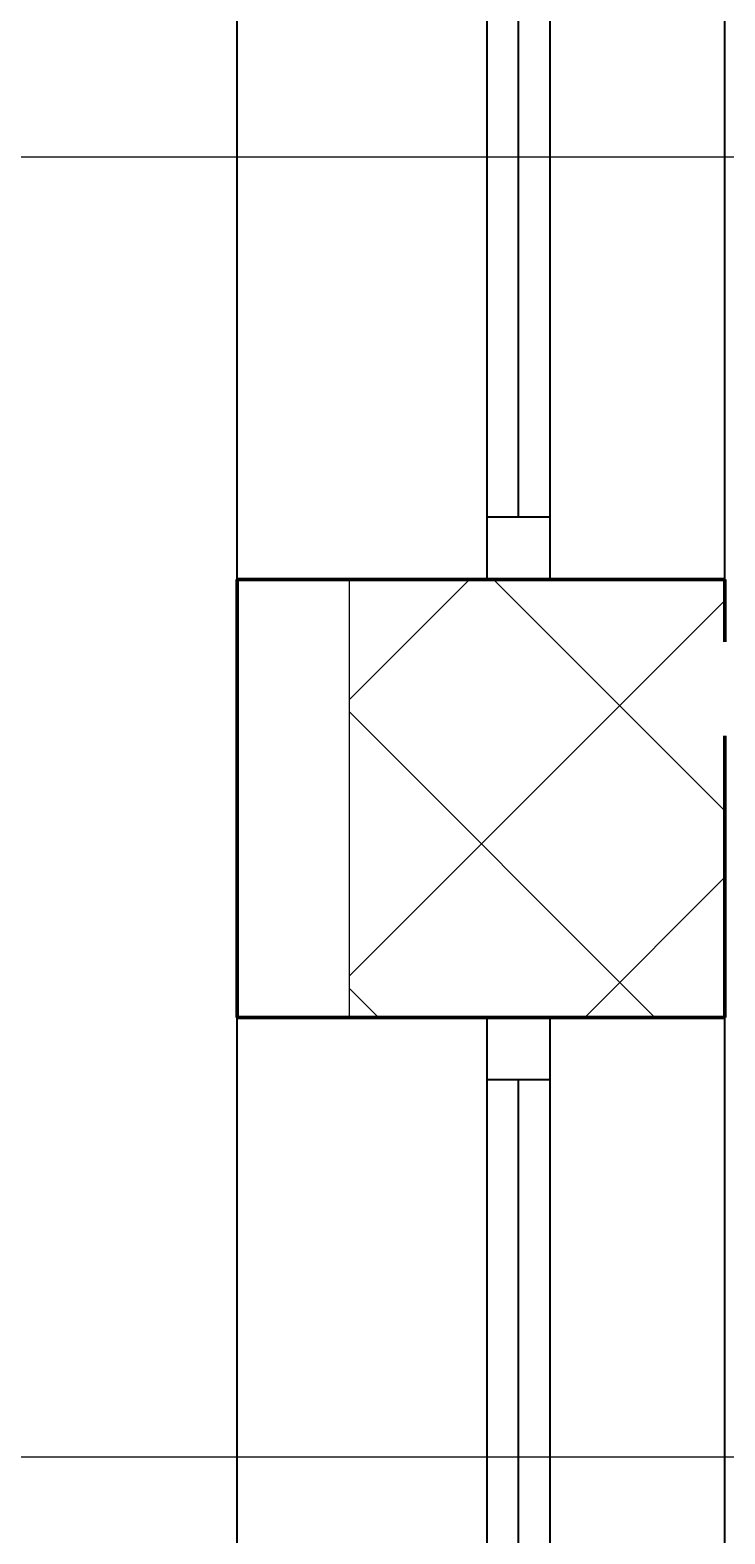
# Model space of a CAD drawing. Header units: millimetres. Extents: x 2215 to 12087, y 6991 to 11359.
# Tile 3 of 26: x 3057 to 3169, y 8002 to 8242. Entities that reach past the tile are written whole.
import ezdxf

# ---------------------------------------------------------------- set-up
doc = ezdxf.new("R2010")
doc.units = ezdxf.units.MM
doc.linetypes.add('{ Half Dash }', pattern=[0])
for name, color, linetype in [('2D - Ogólne', 7, 'Continuous'), ('Konstrukcja - Ściany zew', 7, 'Continuous'), ('Okna Archicada', 7, 'Continuous')]:
    doc.layers.add(name, color=color, linetype=linetype)
doc.layers.add('A_ściany istniejące hatch', color=82, linetype='Continuous', lineweight=9)
doc.layers.add('opis wody', color=7, linetype='{ Half Dash }', lineweight=15)
doc.styles.get("Standard").update_dxf_attribs({"font": 'arial.ttf'})
doc.dimstyles.new('500', dxfattribs={"dimscale": 5, "dimtxt": 0.2, "dimasz": 0.2, "dimexe": 0.3, "dimexo": 0.625, "dimgap": 0.05, "dimtad": 1, "dimzin": 1, "dimtxsty": 'Standard', "dimblk": 'ARCHTICK', "dimcen": 2.5, "dimadec": 0, "dimazin": 0, "dimtfac": 1, "dimtmove": 0, "dimatfit": 3, "dimfxl": 0.3, "dimfxlon": 1, "dimarcsym": 0})

# ---------------------------------------------------------------- blocks, each defined once
blk = doc.blocks.new('Okno 27_2')
at = {"layer": 'Okna Archicada', "color": 7, "linetype": 'Continuous', "lineweight": 25}
for p, q in [((-675, 400), (675, 400)), ((-675, 0), (-575.0000000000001, 0)), ((-575.0000000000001, 0), (-575.0000000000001, -100)), ((-575.0000000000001, 0), (575.0000000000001, 0)), ((575.0000000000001, -100), (575.0000000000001, 0)), ((575.0000000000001, 0), (675, 0)), ((-575.0000000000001, -50), (575.0000000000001, -50)), ((-575.0000000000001, -100), (-675, -100)), ((575.0000000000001, -100), (-575.0000000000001, -100)), ((675, -100), (575.0000000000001, -100)), ((-675, -380), (675, -380))]:
    blk.add_line(p, q, dxfattribs=at)
at = {"layer": 'Okna Archicada', "color": 7, "linetype": 'Continuous', "lineweight": 50}
for p, q in [((-675, 400), (-675, 0)), ((675, 400), (675, 0)), ((-675, 0), (-675, -100)), ((-675, 0), (-675, -100)), ((675, 0), (675, -100)), ((675, 0), (675, -100)), ((-675, -100), (-675, -380)), ((675, -100), (675, -380))]:
    blk.add_line(p, q, dxfattribs=at)
blk = doc.blocks.new('Ściana_11_1', base_point=(-17472.26123587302, 24720))
at = {"layer": 'Konstrukcja - Ściany zew', "color": 7, "linetype": 'Continuous', "lineweight": 50}
for p, q in [((-18252.26123587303, -297.6024557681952), (-17852.26123587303, -297.6024557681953)), ((-17852.26123587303, -297.6024557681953), (-17752.26123587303, -297.6024557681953)), ((-17752.26123587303, -297.6024557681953), (-17472.26123587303, -297.6024557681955)), ((-18252.26123587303, -997.4022960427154), (-17852.26123587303, -997.4022960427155)), ((-17852.26123587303, -997.4022960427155), (-17752.26123587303, -997.4022960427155)), ((-17752.26123587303, -997.4022960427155), (-17472.26123587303, -997.4022960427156))]:
    blk.add_line(p, q, dxfattribs=at)
at = {"layer": 'Konstrukcja - Ściany zew', "color": 7, "linetype": 'Continuous', "lineweight": 50, "flags": 128}
for points in [[(-18252.26123587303, -297.6024557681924), (-18252.26123587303, -997.4022960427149)], [(-17472.26123587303, -397.6024557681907), (-17472.26123587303, -297.6024557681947)], [(-17472.26123587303, -997.4022960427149), (-17472.26123587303, -547.6024557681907)]]:
    blk.add_lwpolyline(points, dxfattribs=at)
at = {"layer": 'Okna Archicada', "color": 21, "linetype": 'Continuous', "lineweight": 13, "true_color": 0xff9955, "zscale": 1000, "rotation": 89.99999999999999}
for p in [(-17852.26123587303, 377.3975442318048), (-17852.26123587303, -1672.402296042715)]:
    blk.add_blockref('Okno 27_2', p, dxfattribs=at)
blk = doc.blocks.new('_ArchTick')
at = {"color": 0, "linetype": 'ByBlock', "const_width": 0.15}
blk.add_lwpolyline([(-0.5, -0.5), (0.5, 0.5)], dxfattribs=at)
blk = doc.blocks.new('*D157')
at = {"layer": 'Defpoints', "color": 0, "transparency": 16777216}
for p in [(2222.553136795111, 10547.53561388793), (3154.175085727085, 10545.72650943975), (3148.007186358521, 7369.486223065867)]:
    blk.add_point(p, dxfattribs=at)
at = {"layer": 'opis wody', "color": 0, "lineweight": -2, "transparency": 16777216}
for p, q in [((2216.385237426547, 7371.295327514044), (2222.553136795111, 10547.53561388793)), ((2224.053133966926, 10547.53270106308), (2221.053139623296, 10547.53852671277)), ((2217.885234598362, 7371.292414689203), (2214.885240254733, 7371.298240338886))]:
    blk.add_line(p, q, dxfattribs=at)
for p, rotation in [((2222.553136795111, 10547.53561388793), 89.8887382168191), ((2216.385237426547, 7371.295327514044), 269.8887382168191)]:
    blk.add_blockref('_ArchTick', p, dxfattribs=dict(at, rotation=rotation))
at = {"layer": 'opis wody', "color": 0, "transparency": 16777216, "insert": (2218.618233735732, 8959.41712315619), "char_height": 1, "attachment_point": 5, "rotation": 89.8887382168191}
blk.add_mtext('3176,25', dxfattribs=at)

msp = doc.modelspace()

# ---------------------------------------------------------------- hatches: boundary and pattern name
at = {"layer": 'A_ściany istniejące hatch', "lineweight": 13, "true_color": 0x000000}
h = msp.add_hatch(dxfattribs=at)
h.set_pattern_fill('NET', color=18, scale=250, angle=45)
h.set_pattern_definition([(45, (37623.19275181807, 4864.106082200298), (-22.09708691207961, 22.09708691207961), []), (135, (37623.19275181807, 4864.106082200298), (-22.09708691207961, -22.09708691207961), [])])
h.paths.add_polyline_path([(5636.561703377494, 10020.42952679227), (5678.561703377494, 10020.42952397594), (5678.561703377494, 9758.429524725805), (5888.561703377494, 9758.429524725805), (5888.561703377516, 9716.429524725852), (5636.561703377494, 9716.429524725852)], flags=16)
h.paths.add_polyline_path([(6230.563354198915, 9744.429524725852), (6230.563354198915, 9684.429524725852), (6110.561703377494, 9684.429524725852), (6110.561703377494, 9524.429524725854), (6050.561703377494, 9524.429524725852), (6050.561703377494, 9716.429524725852), (6008.561703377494, 9716.429524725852), (6008.561703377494, 9758.429524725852), (6012.561703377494, 9758.429524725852), (6012.561703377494, 10417.42952472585), (5678.561703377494, 10417.42952472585), (5678.561703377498, 10371.42952472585), (5636.561703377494, 10371.42952472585), (5636.561703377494, 10461.42952472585), (6094.561703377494, 10461.42952472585), (6094.561700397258, 10417.42952472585), (6056.561703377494, 10417.42952472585), (6056.561703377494, 9744.429524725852)], flags=17)
h.paths.add_polyline_path([(6834.561703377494, 9744.429524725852), (6976.561703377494, 9744.429524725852), (6976.561703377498, 9806.429524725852), (7020.561703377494, 9806.429524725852), (7020.561703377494, 9521.429527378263), (6960.561703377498, 9521.429527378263), (6960.561703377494, 9684.429524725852), (6834.561703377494, 9684.429524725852)], flags=17)
h.paths.add_polyline_path([(6877.561703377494, 8864.429524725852), (6960.561703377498, 8864.429524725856), (6960.561703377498, 8979.429527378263), (7020.561703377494, 8979.429527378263), (7020.561703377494, 8806.429524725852), (6960.561703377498, 8806.429524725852), (6960.561703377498, 8839.429524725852), (6877.561703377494, 8839.429524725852)], flags=17)
h.paths.add_polyline_path([(6520.561703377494, 9434.429524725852), (6550.561703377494, 9434.429524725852), (6550.561703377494, 9404.429524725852), (6520.561703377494, 9404.429524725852)], flags=17)
h.paths.add_polyline_path([(6520.561703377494, 9140.429524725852), (6550.561703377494, 9140.429524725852), (6550.561703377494, 9170.429524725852), (6520.561703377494, 9170.429524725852)], flags=17)
h.paths.add_polyline_path([(6032.561703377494, 7594.429524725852), (6092.561703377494, 7594.429524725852), (6092.561703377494, 7434.429524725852), (6330.561703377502, 7434.429524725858), (6330.561703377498, 7614.429524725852), (6390.561703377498, 7614.429524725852), (6390.561703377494, 7434.429524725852), (6960.561703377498, 7434.429524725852), (6960.561703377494, 7584.429524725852), (7020.561703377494, 7584.429524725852), (7020.561703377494, 7374.429524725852), (6032.561703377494, 7374.429524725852)])
h.paths.add_polyline_path([(3550.561707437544, 10744.42952472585), (3763.561703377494, 10744.42952707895), (3763.56169834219, 10838.46374156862), (3788.561700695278, 10838.46373539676), (3788.561700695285, 10719.42952472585), (3550.561707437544, 10719.42952472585)], flags=17)
h.paths.add_polyline_path([(4183.561703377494, 10718.77503507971), (4218.561703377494, 10718.77503507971), (4218.561703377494, 10838.46373539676), (4183.561703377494, 10838.46373539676)], flags=17)
h.paths.add_polyline_path([(4473.561703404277, 8894.429524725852), (4543.561691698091, 8894.429524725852), (4543.561691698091, 8834.429524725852), (4473.561703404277, 8834.429524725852)], flags=17)
h.paths.add_polyline_path([(4883.56170340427, 8894.429524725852), (4953.56170340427, 8894.429524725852), (4953.56170340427, 8834.429524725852), (4883.56170340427, 8834.429524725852)], flags=17)
h.paths.add_polyline_path([(5324.561703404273, 8894.429524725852), (5392.561691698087, 8894.429524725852), (5392.561691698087, 8834.429524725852), (5324.561703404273, 8834.429524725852)], flags=17)
h.paths.add_polyline_path([(5527.56170340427, 8894.429524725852), (5608.561691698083, 8894.429524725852), (5608.561691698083, 8834.429524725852), (5527.56170340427, 8834.429524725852)], flags=17)
h.paths.add_polyline_path([(6110.561703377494, 9394.42952066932), (6050.561703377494, 9394.42952066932), (6050.561703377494, 9318.429524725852), (6110.561703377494, 9318.429524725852)], flags=17)
h.paths.add_polyline_path([(5678.561703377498, 10241.42952249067), (5636.561703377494, 10241.42952249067), (5636.561703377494, 10150.42952621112), (5678.561703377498, 10150.42952621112)], flags=16)
h.paths.add_polyline_path([(6224.561703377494, 10461.42952472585), (6358.561703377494, 10461.42952472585), (6358.561703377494, 10417.42952472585), (6224.561703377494, 10417.42952472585)], flags=17)
h.paths.add_polyline_path([(6976.561703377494, 10141.42952673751), (7020.561703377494, 10141.42952673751), (7020.561703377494, 10216.42952472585), (6976.561703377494, 10216.42952472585)], flags=17)
h.paths.add_polyline_path([(6976.561703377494, 9936.429524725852), (7020.561703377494, 9936.429524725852), (7020.561703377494, 10011.42952472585), (6976.561703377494, 10011.42952472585)], flags=17)
h.paths.add_polyline_path([(6960.561703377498, 9315.429529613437), (7020.561703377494, 9315.429529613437), (7020.561703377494, 9391.429527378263), (6960.561703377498, 9391.429527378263)], flags=17)
h.paths.add_polyline_path([(6960.561703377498, 9109.429529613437), (7020.561703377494, 9109.429529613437), (7020.561703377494, 9185.429527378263), (6960.561703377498, 9185.429527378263)], flags=17)
h.paths.add_polyline_path([(6960.561703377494, 8601.42952696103), (7020.561703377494, 8601.42952696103), (7020.561703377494, 8676.429524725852), (6960.561703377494, 8676.429524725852)], flags=17)
h.paths.add_polyline_path([(6960.561703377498, 8396.429526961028), (7020.561703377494, 8396.429526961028), (7020.561703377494, 8471.429524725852), (6960.561703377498, 8471.429524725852)], flags=17)
h.paths.add_polyline_path([(6960.561703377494, 7924.429526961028), (7020.561703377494, 7924.429526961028), (7020.561703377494, 7994.429524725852), (6960.561703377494, 7994.429524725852)], flags=17)
h.paths.add_polyline_path([(7020.561703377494, 7719.429524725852), (6960.561703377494, 7719.429524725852), (6960.561703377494, 7789.429524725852), (7020.561703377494, 7789.429524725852)], flags=17)
h.paths.add_polyline_path([(5735.561703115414, 7834.429524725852), (5805.561703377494, 7834.429524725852), (5805.561703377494, 7774.429524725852), (5735.561703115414, 7774.429524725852)], flags=17)
h.paths.add_polyline_path([(5530.561703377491, 7774.429524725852), (5600.561703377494, 7774.429524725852), (5600.561703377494, 7834.429524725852), (5530.561703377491, 7834.429524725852)], flags=17)
h.paths.add_polyline_path([(5325.561703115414, 7834.429524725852), (5395.561703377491, 7834.429524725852), (5395.561703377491, 7774.429524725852), (5325.561703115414, 7774.429524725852)], flags=17)
h.paths.add_polyline_path([(5068.561703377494, 7774.429524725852), (5190.561691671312, 7774.429524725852), (5190.561691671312, 7834.429524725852), (5068.561703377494, 7834.429524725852)], flags=17)
h.paths.add_polyline_path([(4863.561703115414, 7834.429524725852), (4933.561703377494, 7834.429524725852), (4933.561703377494, 7774.429524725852), (4863.561703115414, 7774.429524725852)], flags=17)
h.paths.add_polyline_path([(4658.561703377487, 7774.429524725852), (4728.561703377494, 7774.429524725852), (4728.561703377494, 7834.429524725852), (4658.561703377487, 7834.429524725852)], flags=17)
h.paths.add_polyline_path([(4453.561703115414, 7834.429524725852), (4523.561703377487, 7834.429524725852), (4523.561703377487, 7774.429524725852), (4453.561703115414, 7774.429524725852)], flags=17)
h.paths.add_polyline_path([(6342.561703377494, 7834.429524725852), (6256.061703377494, 7834.429524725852), (6256.077114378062, 7774.429524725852), (6330.561703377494, 7774.429524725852), (6330.561703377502, 7724.429524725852), (6390.561703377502, 7724.429524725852), (6390.561703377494, 7967.929524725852), (6342.561703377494, 7967.929524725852)], flags=17)
h.paths.add_polyline_path([(6146.061703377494, 7834.429524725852), (6146.077114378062, 7774.429524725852), (6092.561703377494, 7774.429524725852), (6092.561703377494, 7734.429524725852), (6032.561703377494, 7734.429524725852), (6032.561703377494, 7774.429524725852), (5940.561703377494, 7774.429524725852), (5940.561703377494, 7834.429524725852)], flags=17)
h.paths.add_polyline_path([(4158.561703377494, 7728.429524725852), (4218.561703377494, 7728.429524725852), (4218.561703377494, 7774.429524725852), (4318.561703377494, 7774.429524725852), (4318.561691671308, 7834.429524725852), (4158.561703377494, 7834.429524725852)], flags=17)
h.paths.add_polyline_path([(5948.56170340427, 8894.429524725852), (6050.561703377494, 8894.429524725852), (6050.561703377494, 9188.429524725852), (6110.561703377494, 9188.429520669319), (6110.561703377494, 8864.429524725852), (6127.561703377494, 8864.429524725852), (6127.561703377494, 8839.429524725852), (6110.561703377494, 8839.429524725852), (6110.561703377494, 8484.429524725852), (6137.561703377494, 8484.429524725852), (6137.561703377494, 8404.429524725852), (6110.561703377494, 8404.429524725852), (6110.561703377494, 8184.429524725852), (5935.061703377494, 8184.429524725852), (5935.061703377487, 8232.429524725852), (6070.561703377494, 8232.429524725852), (6070.561703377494, 8834.429524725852), (5948.56170314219, 8834.429524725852)], flags=17)
h.paths.add_polyline_path([(5743.56170340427, 8894.429524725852), (5813.56170340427, 8894.429524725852), (5813.56170340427, 8834.429524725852), (5780.561703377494, 8834.429524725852), (5780.561703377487, 8668.429524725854), (5748.561703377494, 8668.429528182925), (5748.561703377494, 8834.429524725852), (5743.561703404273, 8834.429524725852)], flags=17)
h.paths.add_polyline_path([(5501.561703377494, 8232.429524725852), (5748.561703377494, 8232.429524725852), (5748.561703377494, 8382.429530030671), (5780.561703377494, 8382.429526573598), (5780.56170337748, 8232.429524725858), (5825.061703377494, 8232.429524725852), (5825.061703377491, 8184.429524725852), (5501.561703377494, 8184.429524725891)], flags=17)
h.paths.add_polyline_path([(4512.561703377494, 8232.429524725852), (4512.561703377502, 8184.429524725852), (4752.561703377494, 8184.429524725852), (4752.561703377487, 8232.429524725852), (4748.56170340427, 8232.429524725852), (4748.56170340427, 8324.429524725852), (4720.56170340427, 8324.429524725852), (4720.561703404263, 8232.429524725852)], flags=17)
h.paths.add_polyline_path([(4158.561703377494, 8925.429524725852), (4218.561703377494, 8925.429524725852), (4218.561703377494, 8894.429524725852), (4338.561703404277, 8894.429524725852), (4338.561691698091, 8834.429524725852), (4198.561703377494, 8834.429524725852), (4198.561703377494, 8232.429524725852), (4402.561703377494, 8232.429524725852), (4402.561703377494, 8184.429524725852), (4158.561703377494, 8184.429524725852)], flags=17)
h.paths.add_polyline_path([(4218.561703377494, 9221.844599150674), (4158.561703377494, 9221.844599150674), (4158.561703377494, 9065.429535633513), (4218.561703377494, 9065.429535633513)], flags=17)
h.paths.add_polyline_path([(4218.561703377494, 9436.403087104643), (4158.561703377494, 9436.403087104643), (4158.561703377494, 9356.844601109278), (4218.561703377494, 9356.844601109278)], flags=17)
h.paths.add_polyline_path([(4218.561703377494, 9651.429524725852), (4158.561703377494, 9651.429524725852), (4158.561703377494, 9571.403096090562), (4218.561703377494, 9571.403096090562)], flags=17)
h.paths.add_polyline_path([(4218.561703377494, 9971.429524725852), (4158.561703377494, 9971.429524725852), (4158.561703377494, 9786.429524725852), (4218.561703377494, 9786.429524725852)], flags=17)
h.paths.add_polyline_path([(4218.561703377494, 10176.42952472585), (4158.561703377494, 10176.42952472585), (4158.561703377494, 10106.42953754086), (4218.561703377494, 10106.42953754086)], flags=17)
h.paths.add_polyline_path([(4218.561703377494, 10391.42952472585), (4158.561703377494, 10391.42952472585), (4158.561703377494, 10311.42952472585), (4218.561703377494, 10311.42952472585)], flags=17)
h.paths.add_polyline_path([(3168.561703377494, 10116.54587023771), (3108.561703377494, 10116.54587023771), (3108.561703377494, 10186.52585426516), (3168.561703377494, 10186.52585426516), (3168.561703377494, 10188.42952472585), (3628.561703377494, 10188.42952472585), (3628.561703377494, 10178.42952472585), (3597.461703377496, 10178.42952472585), (3597.461703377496, 10102.42952472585), (3582.461703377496, 10102.42952472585), (3582.461703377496, 10178.42952472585), (3326.561703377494, 10178.42952472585), (3326.561703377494, 10163.42636947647), (3319.561703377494, 10163.42636947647), (3319.561703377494, 10178.42952472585), (3168.561703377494, 10178.42952472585)])
h.paths.add_polyline_path([(3168.561703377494, 10061.42952472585), (3168.561703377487, 10068.42952472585), (3319.561703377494, 10068.42952472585), (3319.561703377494, 10073.42637020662), (3326.561703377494, 10073.42637020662), (3326.561703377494, 10050.94845653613), (3319.561703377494, 10050.94845601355), (3319.561703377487, 10061.42952472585)], flags=17)
h.paths.add_polyline_path([(3108.561703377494, 9981.545870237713), (3168.561703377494, 9981.545870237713), (3168.561703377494, 9951.429524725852), (3319.561703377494, 9951.429524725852), (3319.561703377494, 9960.94845674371), (3326.561703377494, 9960.94845674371), (3326.561703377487, 9951.429524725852), (3582.461703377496, 9951.429524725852), (3582.461703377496, 10007.42952472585), (3597.461703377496, 10007.42952472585), (3597.461703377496, 9951.429524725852), (3625.561703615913, 9951.429524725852), (3625.561703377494, 9936.429524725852), (3168.561703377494, 9936.429524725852), (3168.561703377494, 9911.065886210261), (3108.561703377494, 9911.065886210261)])
h.paths.add_polyline_path([(3108.561703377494, 9781.065886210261), (3168.561703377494, 9781.065886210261), (3168.561703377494, 9736.429524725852), (3760.561703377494, 9736.429524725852), (3760.561703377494, 9753.694879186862), (3808.561703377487, 9753.694879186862), (3808.561703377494, 9424.428694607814), (3760.561703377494, 9424.428694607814), (3760.561703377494, 9696.429524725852), (3168.561703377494, 9696.429524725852), (3168.561703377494, 9618.558378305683), (3108.561703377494, 9618.558378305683)])
h.paths.add_polyline_path([(3108.561703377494, 9278.57839427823), (3168.561703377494, 9278.57839427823), (3168.561703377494, 9256.429524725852), (3760.561703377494, 9256.429524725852), (3760.561703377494, 9314.428694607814), (3808.561703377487, 9314.428694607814), (3808.561703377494, 8917.428694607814), (3760.561703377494, 8917.428694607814), (3760.561703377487, 9231.429524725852), (3168.561703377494, 9231.429524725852), (3168.561703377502, 9208.362109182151), (3108.561703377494, 9208.362109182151)])
h.paths.add_polyline_path([(3108.561703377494, 8864.231440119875), (3168.561703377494, 8864.231440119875), (3168.561703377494, 8794.429524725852), (3760.561703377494, 8794.429524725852), (3760.561703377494, 8807.428694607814), (3808.561703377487, 8807.428694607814), (3808.561703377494, 8748.790455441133), (3760.561703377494, 8748.790455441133), (3760.561703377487, 8751.429524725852), (3168.561703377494, 8751.429524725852), (3168.561703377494, 8699.231440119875), (3108.561703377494, 8699.231440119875)])
h.paths.add_polyline_path([(3108.561703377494, 8564.231440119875), (3168.561703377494, 8564.231440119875), (3168.561703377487, 8509.649263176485), (3227.561703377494, 8509.649263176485), (3227.561703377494, 8651.346943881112), (3236.925484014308, 8651.346943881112), (3236.925482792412, 8645.346943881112), (3233.561703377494, 8645.346943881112), (3233.561703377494, 8509.649263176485), (3330.561703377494, 8509.649263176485), (3330.561703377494, 8645.346943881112), (3325.925482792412, 8645.346943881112), (3325.925482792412, 8651.346943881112), (3341.106911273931, 8651.346943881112), (3341.106911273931, 8645.346943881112), (3336.561703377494, 8645.346943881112), (3336.561703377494, 8509.649263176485), (3433.561703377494, 8509.649263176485), (3433.561703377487, 8645.346943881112), (3430.106911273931, 8645.346943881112), (3430.106910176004, 8651.346943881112), (3439.561703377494, 8651.346943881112), (3439.561703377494, 8616.346943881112), (3443.733391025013, 8616.346943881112), (3443.733391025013, 8610.346943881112), (3439.561703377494, 8610.346943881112), (3439.561703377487, 8509.649263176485), (3607.561703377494, 8509.649263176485), (3607.561703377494, 8610.346943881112), (3532.73339317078, 8610.346943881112), (3532.73339217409, 8616.346943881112), (3613.561703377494, 8616.346943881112), (3613.561703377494, 8509.649263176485), (3760.561703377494, 8509.649263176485), (3760.561703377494, 8638.790455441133), (3808.561703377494, 8638.790455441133), (3808.561703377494, 8491.935586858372), (3760.561703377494, 8491.935586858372), (3760.561703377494, 8494.649263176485), (3613.561703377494, 8494.649263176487), (3613.561703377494, 8452.349261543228), (3607.561703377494, 8452.349263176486), (3607.561703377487, 8494.649263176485), (3168.561703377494, 8494.649263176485), (3108.561703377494, 8494.649263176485)])
h.paths.add_polyline_path([(3108.561703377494, 9413.57839427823), (3168.561703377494, 9413.57839427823), (3168.561703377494, 9483.558378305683), (3108.561703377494, 9483.558378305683)])
h.paths.add_polyline_path([(3108.561703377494, 8999.231440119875), (3168.561703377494, 8999.231440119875), (3168.561703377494, 9073.362109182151), (3108.561703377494, 9073.362109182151)], flags=17)
h.paths.add_polyline_path([(3108.561703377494, 8289.669279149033), (3168.561703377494, 8289.669279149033), (3168.561703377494, 8359.649263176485), (3108.561703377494, 8359.649263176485)], flags=17)
h.paths.add_polyline_path([(3108.561703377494, 8084.689295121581), (3108.561703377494, 8154.669279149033), (3168.561703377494, 8154.669279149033), (3168.561703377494, 8144.669279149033), (3215.561703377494, 8144.669279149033), (3215.561703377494, 8315.649279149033), (3226.772422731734, 8315.649279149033), (3226.772422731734, 8309.649279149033), (3221.561703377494, 8309.649279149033), (3221.561703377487, 8144.669279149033), (3320.561703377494, 8144.669279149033), (3320.561703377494, 8309.649279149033), (3315.772425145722, 8309.649279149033), (3315.772425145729, 8315.649279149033), (3331.073562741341, 8315.649279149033), (3331.073562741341, 8309.649279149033), (3326.561703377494, 8309.649279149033), (3326.561703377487, 8144.669279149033), (3423.561703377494, 8144.669279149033), (3423.561703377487, 8309.649279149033), (3420.073564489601, 8309.649279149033), (3420.073561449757, 8315.649279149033), (3434.10690999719, 8315.649279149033), (3434.106911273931, 8309.649279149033), (3429.561703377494, 8309.649279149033), (3429.561703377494, 8144.669279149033), (3526.561703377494, 8144.669279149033), (3526.561703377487, 8309.649279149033), (3523.106911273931, 8309.649279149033), (3523.106911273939, 8315.649279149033), (3526.561703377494, 8315.649279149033), (3526.561703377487, 8359.649263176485), (3607.561703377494, 8359.649263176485), (3607.561703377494, 8363.349262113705), (3613.561703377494, 8363.349262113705), (3613.561703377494, 8349.321729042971), (3607.561703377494, 8349.321729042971), (3607.561703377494, 8353.649263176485), (3532.561703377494, 8353.649263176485), (3532.561703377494, 8144.669279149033), (3607.561703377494, 8144.669279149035), (3607.561703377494, 8260.321724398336), (3613.561703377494, 8260.321726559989), (3613.561703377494, 8144.669279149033), (3760.561703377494, 8144.669279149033), (3760.561703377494, 8381.935586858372), (3808.561703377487, 8381.93558685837), (3808.561703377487, 7948.129524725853), (3760.561703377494, 7948.129524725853), (3760.561703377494, 8129.669279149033), (3613.561703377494, 8129.669279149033), (3613.561703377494, 8032.159770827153), (3607.561703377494, 8032.159770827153), (3607.561703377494, 8129.669279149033), (3532.561703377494, 8129.669279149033), (3532.561703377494, 7936.829524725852), (3607.561703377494, 7936.829524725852), (3607.561703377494, 7943.159770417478), (3613.561703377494, 7943.159770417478), (3613.561703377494, 7927.129525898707), (3607.561703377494, 7927.129524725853), (3607.561703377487, 7930.829524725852), (3526.561703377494, 7930.829524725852), (3526.561703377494, 8004.429524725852), (3523.106911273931, 8004.429524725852), (3523.106911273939, 8010.429524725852), (3526.561703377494, 8010.429524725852), (3526.561703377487, 8129.669279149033), (3429.561703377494, 8129.669279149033), (3429.561703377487, 8010.429524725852), (3434.106910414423, 8010.429524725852), (3434.106911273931, 8004.429524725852), (3420.073562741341, 8004.429524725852), (3420.073564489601, 8010.429524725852), (3423.561703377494, 8010.429524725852), (3423.561703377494, 8129.669279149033), (3326.561703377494, 8129.669279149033), (3326.561703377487, 8010.429524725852), (3331.073562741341, 8010.429524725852), (3331.073562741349, 8004.429524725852), (3315.772424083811, 8004.429524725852), (3315.772425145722, 8010.429524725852), (3320.561703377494, 8010.429524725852), (3320.561703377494, 8129.669279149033), (3221.561703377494, 8129.669279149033), (3221.561703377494, 8010.429524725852), (3226.772424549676, 8010.429524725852), (3226.772422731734, 8004.429524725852), (3215.561703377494, 8004.429524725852), (3215.561703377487, 8129.669279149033), (3168.561703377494, 8129.669279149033), (3168.561703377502, 8084.689295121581)])
h.paths.add_polyline_path([(3228.561703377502, 7693.429524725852), (3168.561703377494, 7693.429524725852), (3168.561703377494, 7774.429524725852), (3108.561703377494, 7774.429524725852), (3108.561703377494, 7949.689295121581), (3168.561703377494, 7949.689295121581), (3168.561703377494, 7834.429524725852), (3607.561703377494, 7834.429524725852), (3607.561703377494, 7838.129524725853), (3613.561703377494, 7838.12952596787), (3613.561703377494, 7834.429524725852), (3760.561703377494, 7834.429524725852), (3760.561703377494, 7838.129524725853), (3808.561703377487, 7838.129524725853), (3808.561703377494, 7783.429525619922), (3783.561703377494, 7783.429524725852), (3783.561703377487, 7794.429524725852), (3613.561703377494, 7794.429524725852), (3613.561703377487, 7789.689295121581), (3607.561703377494, 7789.689295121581), (3607.561703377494, 7794.429524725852), (3423.561703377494, 7794.429524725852), (3423.561703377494, 7754.176359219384), (3398.561703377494, 7754.176359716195), (3398.561703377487, 7794.429524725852), (3228.561703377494, 7794.429524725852)])
h.paths.add_polyline_path([(3228.561703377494, 7444.429524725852), (3228.561703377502, 7483.429524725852), (3168.561703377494, 7483.429524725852), (3168.561703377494, 7384.429524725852), (4218.561703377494, 7384.429524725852), (4218.561703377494, 7588.429524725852), (4158.561703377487, 7588.429524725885), (4158.561703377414, 7444.429524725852)])
edge = h.paths.add_edge_path()
edge.add_line((6488.561703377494, 10461.42952472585), (6488.561699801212, 10417.42952472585))
edge.add_line((6488.561699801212, 10417.42952472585), (6526.561703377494, 10417.42952472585))
edge.add_line((6526.561703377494, 10417.42952472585), (6526.561703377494, 10267.42952472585))
edge.add_line((6526.561703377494, 10267.42952472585), (6553.561703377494, 10267.42952472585))
edge.add_line((6553.561703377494, 10267.42952472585), (6553.561703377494, 10417.42952472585))
edge.add_line((6553.561703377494, 10417.42952472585), (6976.561703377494, 10417.42952472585))
edge.add_line((6976.561703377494, 10417.42952472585), (6976.561703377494, 10346.42952298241))
edge.add_line((6976.561703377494, 10346.42952298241), (7020.561703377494, 10346.42952472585))
edge.add_line((7020.561703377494, 10346.42952472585), (7020.561703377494, 10461.42952472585))
edge.add_line((7020.561703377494, 10461.42952472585), (6488.561703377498, 10461.42956796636))
edge.add_line((3153.561703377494, 10838.46374156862), (3188.561703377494, 10838.46374156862))
edge.add_line((3188.561703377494, 10838.46374156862), (3188.561710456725, 10744.42952707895))
edge.add_line((3188.561710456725, 10744.42952707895), (3370.561703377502, 10744.42952707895))
edge.add_line((3370.561703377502, 10744.42952707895), (3370.5617075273, 10719.42952472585))
edge.add_line((3370.5617075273, 10719.42952472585), (3153.561703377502, 10719.42952472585))
edge.add_line((3153.561703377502, 10719.42952472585), (3153.561703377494, 10838.46373539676))
edge.add_line((4748.56170340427, 8434.429524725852), (4720.56170340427, 8434.429524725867))
edge.add_line((4720.56170340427, 8434.429524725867), (4720.561703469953, 8719.429524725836))
edge.add_line((4720.561703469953, 8719.429524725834), (4748.561703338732, 8719.429524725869))
edge.add_line((4748.561703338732, 8719.42952472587), (4748.561703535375, 8639.448574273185))
edge.add_line((4748.561703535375, 8639.448574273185), (4748.561703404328, 8547.820967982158))
edge.add_line((4748.561703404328, 8547.820967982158), (4748.561703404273, 8444.429524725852))
edge.add_line((4748.561703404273, 8444.429524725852), (4748.561691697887, 8434.429524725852))
edge.add_line((4058.561703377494, 10716.42952472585), (4218.561703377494, 10716.42952472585))
edge.add_line((4218.561703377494, 10716.42952472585), (4218.561703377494, 10526.42952472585))
edge.add_line((4218.561703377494, 10526.42952472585), (4158.561703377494, 10526.42952472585))
edge.add_line((4158.561703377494, 10526.42952472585), (4158.561703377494, 10656.42952472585))
edge.add_line((4158.561703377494, 10656.42952472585), (4058.561703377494, 10656.42952472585))
edge.add_line((4058.561703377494, 10656.42952472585), (4058.561701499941, 10716.42952472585))
edge.add_line((3550.561709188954, 10716.42952472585), (3908.561703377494, 10716.42952472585))
edge.add_line((3908.561703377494, 10716.42952472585), (3908.561703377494, 10656.42952472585))
edge.add_line((3908.561703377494, 10656.42952472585), (3808.561703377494, 10656.42952472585))
edge.add_line((3808.561703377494, 10656.42952472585), (3808.561703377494, 9863.694879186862))
edge.add_line((3808.561703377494, 9863.694879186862), (3760.561703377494, 9863.694879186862))
edge.add_line((3760.561703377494, 9863.694879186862), (3760.561703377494, 9936.429524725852))
edge.add_line((3760.561703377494, 9936.429524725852), (3720.561706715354, 9936.429524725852))
edge.add_line((3720.561706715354, 9936.429524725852), (3720.561703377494, 9951.429524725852))
edge.add_line((3720.561703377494, 9951.429524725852), (3760.561703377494, 9951.429524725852))
edge.add_line((3760.561703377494, 9951.429524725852), (3760.561703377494, 10656.42952472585))
edge.add_line((3760.561703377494, 10656.42952472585), (3550.561708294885, 10656.42952472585))
edge.add_line((3550.561708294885, 10656.42952472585), (3550.561703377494, 10716.42952472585))
edge.add_line((3398.561703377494, 7654.176359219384), (3423.561703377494, 7654.176358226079))
edge.add_line((3423.561703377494, 7654.176358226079), (3423.561703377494, 7619.429524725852))
edge.add_line((3423.561703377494, 7619.429524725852), (3783.561703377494, 7619.429524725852))
edge.add_line((3783.561703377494, 7619.429524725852), (3783.561703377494, 7685.461691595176))
edge.add_line((3783.561703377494, 7685.461691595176), (3808.561703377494, 7685.461691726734))
edge.add_line((3808.561703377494, 7685.461691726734), (3808.561703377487, 7614.429524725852))
edge.add_line((3808.561703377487, 7614.429524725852), (3478.561703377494, 7614.429524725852))
edge.add_line((3478.561703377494, 7614.429524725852), (3478.561703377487, 7594.429524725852))
edge.add_line((3478.561703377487, 7594.429524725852), (3398.561703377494, 7594.429524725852))
edge.add_line((3398.561703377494, 7594.429524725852), (3398.56170575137, 7654.176359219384))
h.paths.add_polyline_path([(5178.561703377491, 8719.429524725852), (5138.561703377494, 8719.429524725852), (5138.561703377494, 8232.429524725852), (4862.561703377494, 8232.429524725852), (4862.561703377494, 8184.429524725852), (5391.561703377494, 8184.429524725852), (5391.561703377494, 8232.429524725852), (5178.561703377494, 8232.429524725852)], flags=17)
h.paths.add_polyline_path([(5138.561703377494, 8819.429524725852), (5178.561703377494, 8819.429524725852), (5178.561703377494, 8834.429524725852), (5189.561703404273, 8834.429524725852), (5189.561703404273, 8894.429524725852), (5088.56170340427, 8894.429524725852), (5088.561703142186, 8834.429524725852), (5138.561703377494, 8834.429524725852)], flags=17)
h.paths.add_polyline_path([(6659.561702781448, 9684.429524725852), (6405.563354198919, 9684.429524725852), (6405.563357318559, 9744.429524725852), (6526.561703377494, 9744.429524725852), (6526.561703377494, 9817.42952849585), (6553.561703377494, 9817.42952849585), (6553.561703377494, 9744.429524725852), (6659.561702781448, 9744.429524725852)], flags=17)
h.paths.add_polyline_path([(6448.05788607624, 8441.429524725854), (6458.057886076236, 8441.429524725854), (6458.057886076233, 8456.429524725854), (6448.057886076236, 8456.429524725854)], flags=17)
h.paths.add_polyline_path([(6538.057886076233, 8613.429524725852), (6553.057886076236, 8613.429524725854), (6553.057886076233, 8839.429524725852), (6593.561703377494, 8839.429524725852), (6593.561707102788, 8864.429524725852), (6237.561703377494, 8864.429524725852), (6237.561703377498, 8839.429524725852), (6298.561703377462, 8839.42952472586), (6298.561703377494, 8613.429524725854), (6316.561703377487, 8613.429524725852), (6316.561703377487, 8623.429524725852), (6308.561703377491, 8623.429524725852), (6308.561703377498, 8839.429524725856), (6448.057886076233, 8839.429524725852), (6448.057886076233, 8623.429524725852), (6401.561702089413, 8623.429524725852), (6401.561702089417, 8613.429524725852), (6463.057887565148, 8613.429524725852), (6463.057887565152, 8623.429524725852), (6458.057886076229, 8623.429524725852), (6458.057886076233, 8839.429524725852), (6543.057886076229, 8839.429524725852), (6543.057886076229, 8623.429524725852), (6538.057886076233, 8623.429524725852)], flags=17)
h.paths.add_polyline_path([(6308.561703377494, 8456.429524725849), (6298.561703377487, 8456.429524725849), (6298.561703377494, 8232.429524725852), (6240.561703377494, 8232.429524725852), (6240.561703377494, 8184.429524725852), (6342.561703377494, 8184.429524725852), (6342.561703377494, 8077.929524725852), (6390.561703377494, 8077.929524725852), (6390.561703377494, 8184.429524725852), (6960.561703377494, 8184.429524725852), (6960.561703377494, 8129.429526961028), (7020.561703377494, 8129.429524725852), (7020.561703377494, 8266.429524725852), (6960.561703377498, 8266.429524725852), (6960.561703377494, 8232.429524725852), (6458.057886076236, 8232.429524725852), (6458.057886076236, 8341.429524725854), (6448.057886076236, 8341.429524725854), (6448.057886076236, 8232.429524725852), (6308.561703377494, 8232.429524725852)], flags=17)
h.paths.add_polyline_path([(3108.561703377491, 10526.50583829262), (3168.561703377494, 10526.50583829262), (3168.561703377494, 10656.42952472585), (3370.561695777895, 10656.42952472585), (3370.561695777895, 10716.42952472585), (3108.561703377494, 10716.42952472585)])
h.paths.add_polyline_path([(3168.561703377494, 10391.50583829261), (3108.561703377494, 10391.50583829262), (3108.561703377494, 10321.52585426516), (3168.561703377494, 10321.52585426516)])

# ---------------------------------------------------------------- linework, layer by layer
at = {"layer": '2D - Ogólne', "color": 18, "linetype": 'Continuous', "lineweight": 13, "true_color": 0x000000}
for p, q in [((2989.150974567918, 8222.169279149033), (3215.641609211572, 8222.169279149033)), ((3108.561703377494, 8084.689295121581), (3108.561703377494, 8154.669279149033)), ((2989.150974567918, 8014.476821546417), (3215.641609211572, 8014.476821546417))]:
    msp.add_line(p, q, dxfattribs=at)

# ---------------------------------------------------------------- block references
at = {"layer": 'Konstrukcja - Ściany zew', "color": 18, "lineweight": 13, "true_color": 0x000000, "xscale": 0.1, "yscale": 0.1, "zscale": 0.1}
msp.add_blockref('Ściana_11_1', (3168.561703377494, 10656.42952472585), dxfattribs=at)

# ---------------------------------------------------------------- dimensions: what is measured, and where the dimension line sits
at = {"layer": 'opis wody'}
dim = msp.add_aligned_dim(p1=(3148.007186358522, 7369.486223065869), p2=(3154.175085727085, 10545.72650943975), distance=931.6237054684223, dimstyle='500', dxfattribs=at)
dim.commit()
dim.dimension.update_dxf_attribs({"geometry": '*D157', "text_midpoint": (2218.618233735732, 8959.41712315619)})

doc.saveas('drawing.dxf')
